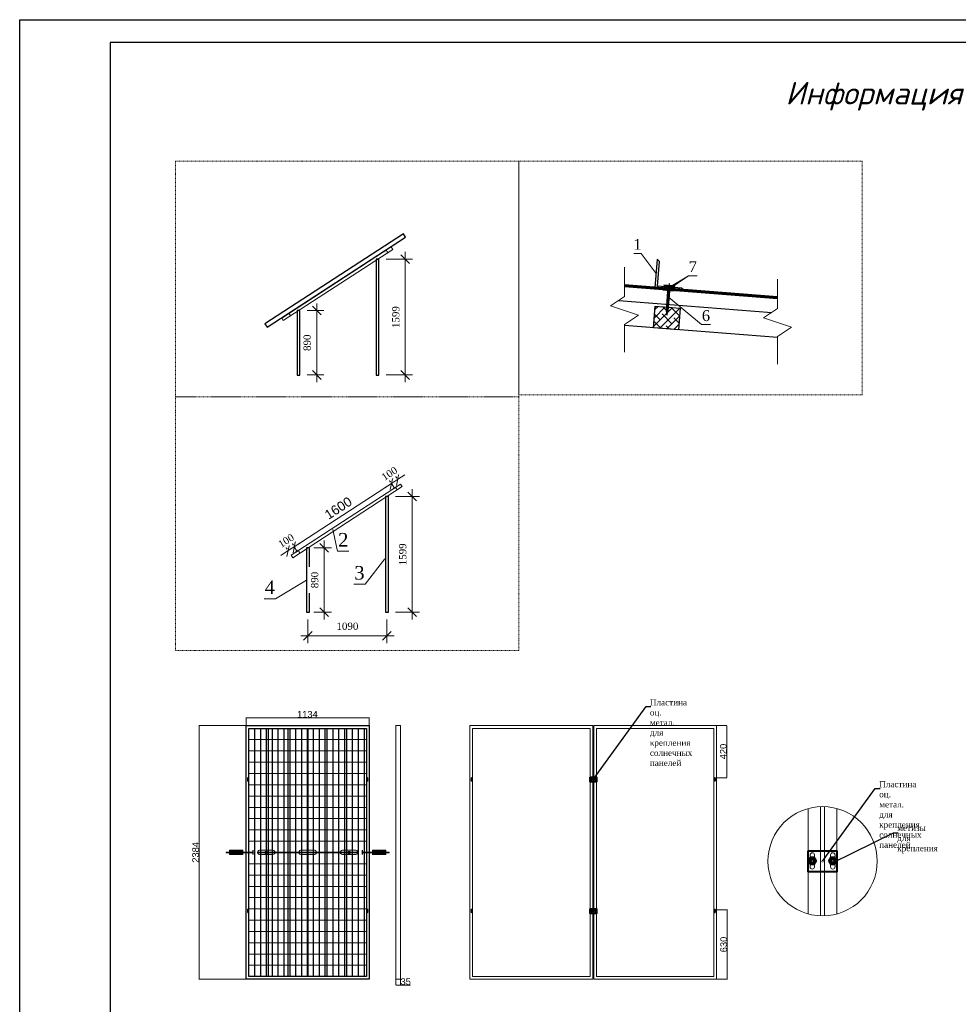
# Model space of a CAD drawing. Extents: x 10527 to 38813, y 13847 to 37526.
# Tile 47 of 256: x 35637 to 35779, y 34305 to 34454. Entities that reach past the tile are written whole.
import ezdxf
from ezdxf import colors
from ezdxf.entities.mleader import LeaderData, LeaderLine
from ezdxf.enums import TextEntityAlignment as Align
from ezdxf.math import Vec2, Vec3

# ---------------------------------------------------------------- set-up
doc = ezdxf.new("R2010")
doc.units = 0
doc.header["$LTSCALE"] = 0.5
doc.header["$MEASUREMENT"] = 0
doc.header["$PDMODE"] = 32
doc.header["$PDSIZE"] = 0.3
for name, pattern in [('( Dashed )', [0.75, 0.5, -0.25]), ('CENTER', [16, 13, -1, 1, -1]), ('DASHED', [0.75, 0.5, -0.25])]:
    doc.linetypes.add(name, pattern=pattern)
for name, color, linetype in [('PDF _USTUN HIDDEN', 7, 'Continuous'), ('PDF _Текст', 7, 'Continuous'), ('линия', 7, 'Continuous'), ('Элемент модели - Зона', 7, 'Continuous')]:
    doc.layers.add(name, color=color, linetype=linetype)
for name, color, linetype, lineweight in [('Windows', 7, 'Continuous', 30), ('Кровля', 7, 'Continuous', 30), ('Штриховка', 50, 'Continuous', 13), ('Электроосвещение', 1, 'Continuous', 50), ('ЭМ', 250, 'Continuous', 40)]:
    doc.layers.add(name, color=color, linetype=linetype, lineweight=lineweight)
doc.styles.add('Annotative', font='times.ttf', dxfattribs={"height": 3})
doc.styles.add('ARIAL', font='arial.ttf')
doc.styles.add('PDF Arial', font='arial.ttf')
doc.styles.get("Standard").update_dxf_attribs({"font": 'times.ttf'})
doc.styles.add('V@ler@Live', font='isocpeui.ttf')
doc.styles.add('Бристоль', font='isocpeui.ttf')
doc.dimstyles.new('GB-5', dxfattribs={"dimtxt": 200, "dimasz": 120, "dimexe": 100, "dimexo": 100, "dimgap": 80, "dimtad": 1, "dimdec": 0, "dimdsep": 46, "dimtxsty": 'Standard', "dimblk": 'OBLIQUE', "dimcen": -200, "dimdle": 100, "dimadec": 0, "dimazin": 0, "dimtfac": 0.7, "dimtdec": 0, "dimtix": 1, "dimtmove": 0, "dimatfit": 3, "dimldrblk": 'OBLIQUE', "dimfxl": 1, "dimtfill": 1, "dimtzin": 0, "dimarcsym": 0})
doc.dimstyles.new('привязки', dxfattribs={"dimtxt": 130, "dimasz": 70, "dimexe": 0, "dimexo": 0, "dimgap": 50, "dimtad": 1, "dimdec": 0, "dimzin": 1, "dimdsep": 46, "dimtxsty": 'ARIAL', "dimblk": 'ARCHTICK', "dimcen": 2.5, "dimclrd": 256, "dimclre": 256, "dimclrt": 7, "dimadec": 1, "dimazin": 0, "dimtfac": 1, "dimtdec": 0, "dimtmove": 0, "dimatfit": 3, "dimldrblk": 'ARCHTICK', "dimfxl": 1, "dimarcsym": 0})

# ---------------------------------------------------------------- blocks, each defined once
blk = doc.blocks.new('_DotSmall')
at = {"color": 0, "linetype": 'ByBlock', "const_width": 0.5}
blk.add_lwpolyline([(-0.0625, 0, 1), (0.0625, 0, 1)], format="xyb", close=True, dxfattribs=at)
blk = doc.blocks.new('_Oblique')
at = {"color": 0, "linetype": 'ByBlock', "lineweight": -2}
blk.add_line((-0.5, -0.5), (0.5, 0.5), dxfattribs=at)
blk = doc.blocks.new('*D576')
at = {"color": 0, "lineweight": -2, "transparency": 16777216}
for p, q in [((10671181, -3606893), (10671181, -3605804)), ((10671050, -3605904), (10671281, -3605904)), ((10671050, -3606793), (10671281, -3606793))]:
    blk.add_line(p, q, dxfattribs=at)
at = {"layer": 'Defpoints', "color": 0, "linetype": 'ByBlock', "lineweight": 30, "transparency": 16777216}
for p in [(10670950, -3605904), (10671181, -3605904), (10670950, -3606793)]:
    blk.add_point(p, dxfattribs=at)
at = {"color": 0, "linetype": 'ByBlock', "lineweight": -2, "transparency": 16777216, "xscale": 120, "yscale": 120, "zscale": 120}
for p, rotation in [((10671181, -3605904), 90), ((10671181, -3606793), 270)]:
    blk.add_blockref('_Oblique', p, dxfattribs=dict(at, rotation=rotation))
at = {"color": 0, "linetype": 'ByBlock', "lineweight": 30, "transparency": 16777216, "insert": (10671050, -3606348), "char_height": 300, "attachment_point": 5, "rotation": 90, "bg_fill": 3, "box_fill_scale": 1.1, "bg_fill_color": 256, "bg_fill_true_color": 13158600, "bg_fill_transparency": 0}
blk.add_mtext('{\\H0.33333x;890}', dxfattribs=at)
blk = doc.blocks.new('*D577')
at = {"color": 0, "lineweight": -2, "transparency": 16777216}
for p, q in [((10672404, -3606893), (10672404, -3605094)), ((10672141, -3605194), (10672504, -3605194)), ((10672141, -3606793), (10672504, -3606793))]:
    blk.add_line(p, q, dxfattribs=at)
at = {"layer": 'Defpoints', "color": 0, "linetype": 'ByBlock', "lineweight": 30, "transparency": 16777216}
for p in [(10672041, -3605194), (10672404, -3605194), (10672041, -3606793)]:
    blk.add_point(p, dxfattribs=at)
at = {"color": 0, "linetype": 'ByBlock', "lineweight": -2, "transparency": 16777216, "xscale": 120, "yscale": 120, "zscale": 120}
for p, rotation in [((10672404, -3605194), 90), ((10672404, -3606793), 270)]:
    blk.add_blockref('_Oblique', p, dxfattribs=dict(at, rotation=rotation))
at = {"color": 0, "linetype": 'ByBlock', "lineweight": 30, "transparency": 16777216, "insert": (10672273, -3605994), "char_height": 300, "attachment_point": 5, "rotation": 90, "bg_fill": 3, "box_fill_scale": 1.1, "bg_fill_color": 256, "bg_fill_true_color": 13158600, "bg_fill_transparency": 0}
blk.add_mtext('{\\H0.33333x;1599}', dxfattribs=at)
blk = doc.blocks.new('_ArchTick')
at = {"color": 0, "linetype": 'ByBlock', "const_width": 0.15}
blk.add_lwpolyline([(-0.5, -0.5), (0.5, 0.5)], dxfattribs=at)
blk = doc.blocks.new('*D569')
at = {"lineweight": -2, "transparency": 16777216}
for p, q in [((10721045, -3610495), (10719703, -3611367)), ((10721086, -3610559), (10721045, -3610495)), ((10719744, -3611431), (10719703, -3611367))]:
    blk.add_line(p, q, dxfattribs=at)
at = {"layer": 'Defpoints', "color": 0, "lineweight": 15, "transparency": 16777216}
for p in [(10721086, -3610559), (10719703, -3611367), (10719744, -3611431)]:
    blk.add_point(p, dxfattribs=at)
at = {"lineweight": -2, "transparency": 16777216, "xscale": 70, "yscale": 70, "zscale": 70}
for p, rotation in [((10721045, -3610495), 33.01683710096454), ((10719703, -3611367), 213.0168371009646)]:
    blk.add_blockref('_ArchTick', p, dxfattribs=dict(at, rotation=rotation))
at = {"color": 7, "lineweight": 15, "transparency": 16777216, "insert": (10720310, -3610834), "char_height": 130, "attachment_point": 5, "rotation": 33.0168, "style": 'ARIAL'}
blk.add_mtext('1600', dxfattribs=at)
blk = doc.blocks.new('*D571')
at = {"color": 0, "lineweight": -2, "transparency": 16777216}
for p, q in [((10719606, -3611401), (10719565, -3611337)), ((10719619, -3611421), (10719703, -3611367)), ((10719690, -3611347), (10719649, -3611283)), ((10719703, -3611367), (10719804, -3611302)), ((10719619, -3611421), (10719518, -3611486))]:
    blk.add_line(p, q, dxfattribs=at)
at = {"color": 0, "linetype": 'ByBlock', "lineweight": -2, "transparency": 16777216, "xscale": 120, "yscale": 120, "zscale": 120}
for p, rotation in [((10719619, -3611421), 32.7763255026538), ((10719703, -3611367), 212.7763255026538)]:
    blk.add_blockref('_Oblique', p, dxfattribs=dict(at, rotation=rotation))
at = {"color": 0, "linetype": 'ByBlock', "lineweight": 30, "transparency": 16777216, "insert": (10719590, -3611284), "char_height": 300, "attachment_point": 5, "rotation": 32.7763, "bg_fill": 3, "box_fill_scale": 1.1, "bg_fill_color": 256, "bg_fill_true_color": 13158600, "bg_fill_transparency": 0}
blk.add_mtext('{\\H0.33333x;100}', dxfattribs=at)
at = {"layer": 'Defpoints', "color": 0, "linetype": 'ByBlock', "lineweight": 30, "transparency": 16777216}
for p in [(10719703, -3611367), (10719660, -3611485), (10719744, -3611431)]:
    blk.add_point(p, dxfattribs=at)
blk = doc.blocks.new('*D572')
at = {"color": 0, "lineweight": -2, "transparency": 16777216}
for p, q in [((10721032, -3610475), (10720991, -3610411)), ((10721116, -3610420), (10721074, -3610357)), ((10721129, -3610441), (10721230, -3610375)), ((10721045, -3610495), (10720944, -3610560)), ((10721045, -3610495), (10721129, -3610441))]:
    blk.add_line(p, q, dxfattribs=at)
at = {"color": 0, "linetype": 'ByBlock', "lineweight": -2, "transparency": 16777216, "xscale": 120, "yscale": 120, "zscale": 120}
for p, rotation in [((10721045, -3610495), 33.01547917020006), ((10721129, -3610441), 213.0154791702)]:
    blk.add_blockref('_Oblique', p, dxfattribs=dict(at, rotation=rotation))
at = {"color": 0, "linetype": 'ByBlock', "lineweight": 30, "transparency": 16777216, "insert": (10721016, -3610358), "char_height": 300, "attachment_point": 5, "rotation": 33.0155, "bg_fill": 3, "box_fill_scale": 1.1, "bg_fill_color": 256, "bg_fill_true_color": 13158600, "bg_fill_transparency": 0}
blk.add_mtext('{\\H0.33333x;100}', dxfattribs=at)
at = {"layer": 'Defpoints', "color": 0, "linetype": 'ByBlock', "lineweight": 30, "transparency": 16777216}
for p in [(10721086, -3610559), (10721129, -3610441), (10721170, -3610504)]:
    blk.add_point(p, dxfattribs=at)
blk = doc.blocks.new('*D573')
at = {"color": 0, "lineweight": -2, "transparency": 16777216}
for p, q in [((10721101, -3610672), (10721430, -3610672)), ((10721330, -3612372), (10721330, -3610572)), ((10721101, -3612272), (10721430, -3612272))]:
    blk.add_line(p, q, dxfattribs=at)
at = {"layer": 'Defpoints', "color": 0, "linetype": 'ByBlock', "lineweight": 30, "transparency": 16777216}
for p in [(10721001, -3610672), (10721330, -3610672), (10721001, -3612272)]:
    blk.add_point(p, dxfattribs=at)
at = {"color": 0, "linetype": 'ByBlock', "lineweight": -2, "transparency": 16777216, "xscale": 120, "yscale": 120, "zscale": 120}
for p, rotation in [((10721330, -3610672), 90), ((10721330, -3612272), 270)]:
    blk.add_blockref('_Oblique', p, dxfattribs=dict(at, rotation=rotation))
at = {"color": 0, "linetype": 'ByBlock', "lineweight": 30, "transparency": 16777216, "insert": (10721199, -3611472), "char_height": 300, "attachment_point": 5, "rotation": 90, "bg_fill": 3, "box_fill_scale": 1.1, "bg_fill_color": 256, "bg_fill_true_color": 13158600, "bg_fill_transparency": 0}
blk.add_mtext('{\\H0.33333x;1599}', dxfattribs=at)
blk = doc.blocks.new('*D574')
at = {"color": 0, "lineweight": -2, "transparency": 16777216}
for p, q in [((10719971, -3611382), (10720215, -3611382)), ((10720115, -3612372), (10720115, -3611282)), ((10719971, -3612272), (10720215, -3612272))]:
    blk.add_line(p, q, dxfattribs=at)
at = {"layer": 'Defpoints', "color": 0, "linetype": 'ByBlock', "lineweight": 30, "transparency": 16777216}
for p in [(10719871, -3611382), (10720115, -3611382), (10719871, -3612272)]:
    blk.add_point(p, dxfattribs=at)
at = {"color": 0, "linetype": 'ByBlock', "lineweight": -2, "transparency": 16777216, "xscale": 120, "yscale": 120, "zscale": 120}
for p, rotation in [((10720115, -3611382), 90), ((10720115, -3612272), 270)]:
    blk.add_blockref('_Oblique', p, dxfattribs=dict(at, rotation=rotation))
at = {"color": 0, "linetype": 'ByBlock', "lineweight": 30, "transparency": 16777216, "insert": (10719984, -3611827), "char_height": 300, "attachment_point": 5, "rotation": 90, "bg_fill": 3, "box_fill_scale": 1.1, "bg_fill_color": 256, "bg_fill_true_color": 13158600, "bg_fill_transparency": 0}
blk.add_mtext('{\\H0.33333x;890}', dxfattribs=at)
blk = doc.blocks.new('*D575')
at = {"color": 0, "lineweight": -2, "transparency": 16777216}
for p, q in [((10719891, -3612372), (10719891, -3612696)), ((10720981, -3612372), (10720981, -3612696)), ((10719791, -3612596), (10721081, -3612596))]:
    blk.add_line(p, q, dxfattribs=at)
at = {"layer": 'Defpoints', "color": 0, "linetype": 'ByBlock', "lineweight": 30, "transparency": 16777216}
for p in [(10719891, -3612272), (10720981, -3612272)]:
    blk.add_point(p, dxfattribs=at)
at = {"color": 0, "linetype": 'ByBlock', "lineweight": -2, "transparency": 16777216, "xscale": 120, "yscale": 120, "zscale": 120, "rotation": 180}
blk.add_blockref('_Oblique', (10719891, -3612596), dxfattribs=at)
at = {"color": 0, "linetype": 'ByBlock', "lineweight": -2, "transparency": 16777216, "xscale": 120, "yscale": 120, "zscale": 120}
blk.add_blockref('_Oblique', (10720981, -3612596), dxfattribs=at)
at = {"color": 0, "linetype": 'ByBlock', "lineweight": 30, "transparency": 16777216, "insert": (10720436, -3612465), "char_height": 300, "attachment_point": 5, "bg_fill": 3, "box_fill_scale": 1.1, "bg_fill_color": 256, "bg_fill_true_color": 13158600, "bg_fill_transparency": 0}
blk.add_mtext('{\\H0.33333x;1090}', dxfattribs=at)
at = {"layer": 'Defpoints', "color": 0, "linetype": 'ByBlock', "lineweight": 30, "transparency": 16777216}
blk.add_point((10720981, -3612596), dxfattribs=at)
blk = doc.blocks.new('птсм')
at = {"layer": 'Штриховка'}
h = blk.add_hatch(dxfattribs=at)
h.set_pattern_fill('ANSI38', color=256, scale=30, style=0)
h.set_pattern_definition([(45, (10184409.33, -3612190.19), (-67.35192, 67.35192), []), (135, (10184409.33, -3612190.19), (-202.055763, 67.35192), [238.125, -142.875])])
h.paths.add_polyline_path([(10321938, -3838017), (10322370, -3838051), (10322399, -3837677), (10321967, -3837643)])
for p, q in [((10322189, -3837312), (10322157, -3837721)), ((10322213, -3837250), (10322170, -3837798)), ((10322196, -3837358), (10322185, -3837357)), ((10322221, -3837405), (10322185, -3837357)), ((10322196, -3837724), (10322228, -3837315)), ((10322205, -3837292), (10322204, -3837308)), ((10322204, -3837308), (10322214, -3837309)), ((10322214, -3837309), (10322215, -3837293)), ((10322209, -3837556), (10322174, -3837507)), ((10322213, -3837506), (10322178, -3837457)), ((10322217, -3837455), (10322181, -3837407)), ((10322196, -3837358), (10322224, -3837360)), ((10322195, -3837731), (10322160, -3837682)), ((10322198, -3837689), (10322163, -3837641)), ((10322202, -3837647), (10322166, -3837599)), ((10322205, -3837606), (10322170, -3837557)), ((10322157, -3837721), (10322171, -3837790)), ((10322173, -3837784), (10322168, -3837777)), ((10322171, -3837790), (10322196, -3837724))]:
    blk.add_line(p, q)
at = {"linetype": 'CENTER', "ltscale": 0.1}
blk.add_line((10322208, -3837314), (10322171, -3837790), dxfattribs=at)
at = {"lineweight": 30}
blk.add_lwpolyline([(10322003, -3836830), (10321964, -3837328), (10322462, -3837367), (10322428, -3837331), (10322009, -3837298), (10322042, -3836875), (10322003, -3836830)], dxfattribs=at)
at = {"lineweight": 15}
for points in [[(10321439, -3838438), (10321439, -3837957), (10321679, -3837797), (10321199, -3837637), (10321439, -3837477), (10321439, -3836970)], [(10324080, -3838646), (10324080, -3838165), (10324320, -3838005), (10323840, -3837845), (10324080, -3837685), (10324080, -3837178)]]:
    blk.add_lwpolyline(points, dxfattribs=at)
blk.add_lwpolyline([(10322205, -3837292), (10322145, -3837287), (10322143, -3837308), (10322274, -3837319), (10322275, -3837298), (10322215, -3837293)])
at = {"color": 0}
blk.add_lwpolyline([(10321938, -3838017), (10321967, -3837643), (10322399, -3837677), (10322370, -3838051)], close=True, dxfattribs=at)
at = {"layer": 'Windows', "lineweight": 120}
for p, q in [((10322303, -3837355), (10322108, -3837340)), ((10322306, -3837321), (10322111, -3837306))]:
    blk.add_line(p, q, dxfattribs=at)
at = {"layer": 'Кровля', "color": 7, "lineweight": 70}
blk.add_line((10321439, -3837287), (10324080, -3837495), dxfattribs=at)
at = {"layer": 'линия'}
blk.add_line((10321341, -3837543), (10323982, -3837750), dxfattribs=at)
blk.add_lwpolyline([(10324080, -3838186), (10321439, -3837978)], dxfattribs=at)
blk = doc.blocks.new('vcBlockPos')
at = {"color": 0, "linetype": 'ByBlock', "lineweight": -2, "style": 'V@ler@Live'}
blk.add_attdef('ПОЗИЦИЯ', text='', height=300, dxfattribs=at).set_placement((0, 0), align=Align.BOTTOM_CENTER)
at = {"color": 0, "linetype": 'ByBlock', "lineweight": -2, "style": 'V@ler@Live', "flags": 1}
blk.add_attdef('КОЛИЧЕСТВО', text='', height=300, dxfattribs=at).set_placement((0, 0), align=Align.RIGHT)
at = {"color": 0, "linetype": 'ByBlock', "lineweight": -2, "style": 'V@ler@Live'}
blk.add_attdef('НТЕКСТ', text='', height=300, dxfattribs=at).set_placement((0, 0), align=Align.TOP_CENTER)
blk = doc.blocks.new('рпропр')
at = {"color": 144}
blk.add_lwpolyline([(10670495.8, -3606133.4), (10672407.1, -3604892.1), (10672377.8, -3604847), (10670466.5, -3606088.3)], close=True, dxfattribs=at)
at = {"lineweight": 15}
for points in [[(10670698.4, -3606006.6), (10670720.2, -3606040.1), (10672230.6, -3605059.1), (10672208.8, -3605025.6)], [(10672106, -3605087.6), (10672139.5, -3605065.8), (10672141.7, -3605069.2), (10672108.2, -3605091)], [(10670763.3, -3605959.6), (10670796.9, -3605937.8), (10670799, -3605941.2), (10670765.5, -3605963)]]:
    blk.add_lwpolyline(points, close=True, dxfattribs=at)
at = {"linetype": '( Dashed )', "lineweight": 15, "ltscale": 0.001}
for points in [[(10672138.4, -3605071.3), (10672141.7, -3605069.2), (10672163.4, -3605102.6), (10672160.1, -3605104.7)], [(10670795.7, -3605943.4), (10670799, -3605941.2), (10670820.7, -3605974.6), (10670817.4, -3605976.8)]]:
    blk.add_lwpolyline(points, close=True, dxfattribs=at)
at = {"color": 0}
for points in [[(10672040.8, -3606793.4), (10672040.8, -3605194), (10672000.8, -3605194), (10672000.8, -3606793.4)], [(10670949.6, -3606793.4), (10670949.6, -3605903.5), (10670909.6, -3605903.5), (10670909.6, -3606793.4)]]:
    blk.add_lwpolyline(points, close=True, dxfattribs=at)
at = {"linetype": 'ByBlock', "lineweight": 30}
dim = blk.add_linear_dim(base=(10672404.2, -3605194), p1=(10672040.8, -3606793.4), p2=(10672040.8, -3605194), angle=90, text='{\\H0.33333x;<>}', dimstyle='GB-5', override={"dimfxl": 1.25, "dimarcsym": 1}, dxfattribs=at)
dim.commit()
dim.dimension.update_dxf_attribs({"geometry": '*D577', "text_midpoint": (10672273.1, -3605993.7)})
dim = blk.add_linear_dim(base=(10671180.8, -3605903.5), p1=(10670949.6, -3606793.4), p2=(10670949.6, -3605903.5), angle=90, text='{\\H0.33333x;<>}', dimstyle='GB-5', override={"dimfxl": 1.25, "dimarcsym": 1}, dxfattribs=at)
dim.commit()
dim.dimension.update_dxf_attribs({"geometry": '*D576', "text_midpoint": (10671180.8, -3606348.5), "dimtype": 129})
blk = doc.blocks.new('ррапопроп')
at = {"lineweight": 15}
for points in [[(10719659.7, -3611485), (10719681.5, -3611518.6), (10721191.9, -3610537.6), (10721170.1, -3610504.1)], [(10721067.3, -3610566.1), (10721100.8, -3610544.3), (10721103, -3610547.6), (10721069.5, -3610569.4)], [(10719724.6, -3611438.1), (10719758.1, -3611416.3), (10719760.3, -3611419.6), (10719726.8, -3611441.4)]]:
    blk.add_lwpolyline(points, close=True, dxfattribs=at)
at = {"linetype": '( Dashed )', "lineweight": 15, "ltscale": 0.001}
for points in [[(10721099.7, -3610549.8), (10721103, -3610547.6), (10721124.7, -3610581), (10721121.3, -3610583.2)], [(10719757, -3611421.8), (10719760.3, -3611419.6), (10719782, -3611453), (10719778.7, -3611455.2)]]:
    blk.add_lwpolyline(points, close=True, dxfattribs=at)
at = {"color": 0}
for points in [[(10721001, -3612271.9), (10721001, -3610672.5), (10720961, -3610672.5), (10720961, -3612271.9)], [(10719910.9, -3612271.9), (10719910.9, -3611382), (10719870.9, -3611382), (10719870.9, -3612271.9)]]:
    blk.add_lwpolyline(points, close=True, dxfattribs=at)
at = {"lineweight": 15}
dim = blk.add_aligned_dim(p1=(10721086.2, -3610558.5), p2=(10719743.8, -3611430.9), distance=-75.6, text='1600', dimstyle='привязки', dxfattribs=at)
dim.commit()
dim.dimension.update_dxf_attribs({"geometry": '*D569', "text_midpoint": (10720310.4, -3610833.7)})
at = {"linetype": 'ByBlock', "lineweight": 30}
for p1, p2, picture, middle in [((10721086.2, -3610558.5), (10721170.1, -3610504), '*D572', (10721015.5, -3610358)), ((10719659.7, -3611485), (10719743.8, -3611430.9), '*D571', (10719589.8, -3611284.2))]:
    dim = blk.add_aligned_dim(p1=p1, p2=p2, distance=75.6, text='{\\H0.33333x;<>}', dimstyle='GB-5', override={"dimfxl": 1.25, "dimarcsym": 1}, dxfattribs=at)
    dim.commit()
    dim.dimension.update_dxf_attribs({"geometry": picture, "text_midpoint": middle})
for base, p1, p2, picture, middle in [((10721329.8, -3610672.5), (10721001, -3612271.9), (10721001, -3610672.5), '*D573', (10721329.8, -3611472.2)), ((10720115.2, -3611382), (10719870.9, -3612271.9), (10719870.9, -3611382), '*D574', (10720115.2, -3611826.9))]:
    dim = blk.add_linear_dim(base=base, p1=p1, p2=p2, angle=90, text='{\\H0.33333x;<>}', dimstyle='GB-5', override={"dimfxl": 1.25, "dimarcsym": 1}, dxfattribs=at)
    dim.commit()
    dim.dimension.update_dxf_attribs({"geometry": picture, "text_midpoint": middle, "dimtype": 128})
dim = blk.add_linear_dim(base=(10720981, -3612596.1), p1=(10719890.9, -3612271.9), p2=(10720981, -3612271.9), text='{\\H0.33333x;<>}', dimstyle='GB-5', override={"dimfxl": 1.25, "dimarcsym": 1}, dxfattribs=at)
dim.commit()
dim.dimension.update_dxf_attribs({"geometry": '*D575', "text_midpoint": (10720436, -3612596.1), "dimtype": 128})
blk = doc.blocks.new('55ен')
at = {"lineweight": 15}
blk.add_line((236741, 4568291.8), (237177.3, 4568586.1), dxfattribs=at)
at = {"color": 0, "lineweight": -2, "ltscale": 0.1}
blk.add_lwpolyline([(222404, 4574239.2), (281804, 4574239.2), (281804, 4532239.2), (222404, 4532239.2), (222404, 4574239.2)], dxfattribs=at)
blk.add_lwpolyline([(281304, 4573739.2), (224404, 4573739.2), (224404, 4532739.2), (281304, 4532739.2)], close=True, dxfattribs=at)
at = {"linetype": 'DASHED', "lineweight": 15, "ltscale": 0.05, "elevation": 0}
blk.add_lwpolyline([(241005.9, 4565957), (233425.1, 4565957), (233425.1, 4571117), (241005.9, 4571117)], close=True, dxfattribs=at)
at = {"lineweight": 15}
for points in [[(236456.5, 4568635.1), (236126.5, 4569077.5), (235966.5, 4569077.5)], [(236757.3, 4568334), (237177.3, 4568586.1), (237362.1, 4568586.1)]]:
    blk.add_lwpolyline(points, dxfattribs=at)
at = {"lineweight": 15, "elevation": 0}
blk.add_lwpolyline([(236727.5, 4568120.3), (237460.9, 4567505.1), (237658.2, 4567505.1)], dxfattribs=at)
at = {"layer": 'PDF _USTUN HIDDEN', "lineweight": 15, "elevation": 0}
for points in [[(227407.1, 4558652.8), (227407.1, 4558827.4)], [(227414, 4558824), (230113.8, 4558824)], [(230121.5, 4558652.8), (230121.5, 4558827.4)], [(227405, 4558650.7), (226362.1, 4558650.7)], [(226365.6, 4558643.8), (226365.6, 4553058.5)], [(227467.4, 4553197.1), (227467.4, 4558590.4)], [(232407.3, 4553197.1), (232407.3, 4558590.4), (232407.3, 4553109.7), (235001.1, 4553109.7), (235001.1, 4558590.4), (232407.3, 4558590.4)], [(235141.9, 4553197.1), (235141.9, 4558590.4), (235141.9, 4553109.7), (237735.6, 4553109.7), (237735.6, 4558590.4), (235141.9, 4558590.4)], [(237798, 4558650.7), (238023.2, 4558650.7)], [(238019.7, 4558643.8), (238019.7, 4557508.7)], [(227458.4, 4557435.2), (227458.4, 4557494.1)], [(230091.7, 4557435.2), (230091.7, 4557494.1)], [(232398.3, 4557435.2), (232398.3, 4557494.1)], [(235032.3, 4557435.2), (235032.3, 4557494.1)], [(235132.8, 4557435.2), (235132.8, 4557494.1)], [(237766.8, 4557435.2), (237766.8, 4557494.1)], [(237798, 4557501.1), (238023.2, 4557501.1)], [(239818.5, 4554492.2), (239818.5, 4556819.7)], [(240090.1, 4556861.2), (240090.1, 4554450.6)], [(240180.9, 4554450.6), (240180.9, 4556861.2)], [(240452.5, 4554492.2), (240452.5, 4556819.7)], [(227554, 4555844.9), (226965, 4555844.9), (226965, 4555856.7), (227554, 4555856.7)], [(226965, 4555851.1), (227554, 4555851.1)], [(227333, 4555886.5), (227038.4, 4555886.5)], [(227333, 4555874.7), (227038.4, 4555874.7)], [(227333, 4555862.9), (227038.4, 4555862.9)], [(227333, 4555839.3), (227038.4, 4555839.3)], [(227333, 4555827.6), (227038.4, 4555827.6)], [(227333, 4555815.8), (227038.4, 4555815.8)], [(227554, 4555804), (227554, 4555898.2)], [(227560.3, 4555804), (227560.3, 4555898.2)], [(227654.5, 4555856.7), (229873.4, 4555856.7)], [(227654.5, 4555851.1), (229873.4, 4555851.1)], [(227654.5, 4555844.9), (229873.4, 4555844.9)], [(227701.6, 4555898.2), (227996.1, 4555898.2)], [(228616.3, 4555898.2), (228911.5, 4555898.2)], [(229531.7, 4555898.2), (229826.3, 4555898.2)], [(229968.3, 4555804), (229968.3, 4555898.2)], [(229973.9, 4555804), (229973.9, 4555898.2)], [(229973.9, 4555856.7), (230563.6, 4555856.7), (230563.6, 4555844.9), (229973.9, 4555844.9)], [(229973.9, 4555851.1), (230563.6, 4555851.1)], [(230194.9, 4555886.5), (230489.4, 4555886.5)], [(230194.9, 4555874.7), (230489.4, 4555874.7)], [(230194.9, 4555862.9), (230489.4, 4555862.9)], [(230194.9, 4555839.3), (230489.4, 4555839.3)], [(230194.9, 4555827.6), (230489.4, 4555827.6)], [(230194.9, 4555815.8), (230489.4, 4555815.8)], [(239958.9, 4555531.1), (239958.9, 4555796.5)], [(240411.9, 4555531.1), (240411.9, 4555796.5)], [(227458.4, 4554528.9), (227458.4, 4554587.8)], [(230091.7, 4554528.9), (230091.7, 4554587.8)], [(232398.3, 4554528.9), (232398.3, 4554587.8)], [(235032.3, 4554528.9), (235032.3, 4554587.8)], [(235032.3, 4554528.9), (235032.3, 4554587.8)], [(235132.8, 4554528.9), (235132.8, 4554587.8)], [(235132.8, 4554528.9), (235132.8, 4554587.8)], [(237766.8, 4554528.9), (237766.8, 4554587.8)], [(237798, 4554583.7), (238031.5, 4554583.7)], [(238027.4, 4553058.5), (238027.4, 4554576.1)], [(227405, 4553050.8), (226362.1, 4553050.8)], [(230710.5, 4553048.8), (230710.5, 4552917.8)], [(230718.1, 4552921.3), (230806.8, 4552921.3)], [(230813.7, 4553048.8), (230813.7, 4552917.8)], [(230813.7, 4552921.3), (231036.9, 4552921.3)], [(237798, 4553050.8), (238031.5, 4553050.8)]]:
    blk.add_lwpolyline(points, dxfattribs=at)
at = {"layer": 'PDF _USTUN HIDDEN', "lineweight": 25, "elevation": 0}
for points in [[(230121.5, 4553050.8), (227407.1, 4553050.8), (227407.1, 4558650.7), (230121.5, 4558650.7)], [(230061.2, 4558590.4), (230061.2, 4553109.7), (227467.4, 4553109.7), (227467.4, 4558590.4)]]:
    blk.add_lwpolyline(points, close=True, dxfattribs=at)
at = {"layer": 'PDF _USTUN HIDDEN', "color": 5, "lineweight": 25, "elevation": 0}
for points in [[(227597, 4553109.7), (227597, 4558590.4)], [(227726.6, 4553109.7), (227726.6, 4558590.4)], [(227856.2, 4553109.7), (227856.2, 4558590.4)], [(227899.1, 4553109.7), (227899.1, 4558590.4)], [(227985.7, 4553109.7), (227985.7, 4558590.4)], [(228115.3, 4553109.7), (228115.3, 4558590.4)], [(228245.6, 4553109.7), (228245.6, 4558590.4)], [(228331.5, 4553109.7), (228331.5, 4558590.4)], [(228375.2, 4553109.7), (228375.2, 4558590.4)], [(228504.8, 4553109.7), (228504.8, 4558590.4)], [(228634.4, 4553109.7), (228634.4, 4558590.4)], [(228763.2, 4553109.7), (228763.2, 4558590.4)], [(228763.9, 4558590.4), (228763.9, 4553109.7), (228763.9, 4558590.4)], [(228892.8, 4553109.7), (228892.8, 4558590.4)], [(229023.1, 4553109.7), (229023.1, 4558590.4)], [(229152.7, 4553109.7), (229152.7, 4558590.4)], [(229195.7, 4553109.7), (229195.7, 4558590.4)], [(229325.2, 4553109.7), (229325.2, 4558590.4)], [(229454.8, 4553109.7), (229454.8, 4558590.4)], [(229584.4, 4553109.7), (229584.4, 4558590.4)], [(229627.4, 4553109.7), (229627.4, 4558590.4)], [(229757, 4553109.7), (229757, 4558590.4)], [(229887.2, 4553109.7), (229887.2, 4558590.4)], [(230016.8, 4553109.7), (230016.8, 4558590.4)]]:
    blk.add_lwpolyline(points, dxfattribs=at)
at = {"layer": 'PDF _USTUN HIDDEN', "lineweight": 15, "elevation": 0}
for points in [[(230813.7, 4553050.8), (230710.5, 4553050.8), (230710.5, 4558650.7), (230813.7, 4558650.7)], [(235061.4, 4553050.8), (232347, 4553050.8), (232347, 4558650.7), (235061.4, 4558650.7)], [(237795.9, 4553050.8), (235081.6, 4553050.8), (235081.6, 4558650.7), (237795.9, 4558650.7)], [(227333, 4555898.2), (227038.4, 4555898.2), (227038.4, 4555804), (227333, 4555804)], [(230194.9, 4555898.2), (230489.4, 4555898.2), (230489.4, 4555804), (230194.9, 4555804)]]:
    blk.add_lwpolyline(points, close=True, dxfattribs=at)
at = {"layer": 'PDF _USTUN HIDDEN', "color": 5, "lineweight": 15, "elevation": 0}
for points in [[(227467.4, 4558341.6), (230061.2, 4558341.6)], [(227467.4, 4558092.2), (230061.2, 4558092.2)], [(227467.4, 4557843.4), (230061.2, 4557843.4)], [(227467.4, 4557593.9), (230061.2, 4557593.9)], [(227467.4, 4557345.2), (230061.2, 4557345.2)], [(227467.4, 4557096.4), (230061.2, 4557096.4)], [(227467.4, 4556846.9), (230061.2, 4556846.9)], [(227467.4, 4556598.1), (230061.2, 4556598.1)], [(227467.4, 4556348.7), (230061.2, 4556348.7)], [(227467.4, 4556099.9), (230061.2, 4556099.9)], [(227467.4, 4555600.3), (230061.2, 4555600.3)], [(227467.4, 4555351.5), (230061.2, 4555351.5)], [(227467.4, 4555102), (230061.2, 4555102)], [(227467.4, 4554853.3), (230061.2, 4554853.3)], [(227467.4, 4554604.5), (230061.2, 4554604.5)], [(227467.4, 4554355), (230061.2, 4554355)], [(227467.4, 4554106.2), (230061.2, 4554106.2)], [(227467.4, 4553856.8), (230061.2, 4553856.8)], [(227467.4, 4553608), (230061.2, 4553608)], [(227467.4, 4553359.2), (230061.2, 4553359.2)]]:
    blk.add_lwpolyline(points, dxfattribs=at)
at = {"layer": 'PDF _USTUN HIDDEN', "lineweight": 15, "elevation": 0}
for points in [[(227457.7, 4557435.6, -0.9999997), (227436.2, 4557435.2), (227436.2, 4557494.1, -0.9999997), (227457.7, 4557494.5)], [(230091, 4557435.6, -0.9999997), (230069.5, 4557435.2), (230069.5, 4557494.1, -0.9999997), (230091, 4557494.5)], [(232397.6, 4557435.6, -0.9999997), (232376.2, 4557435.2), (232376.2, 4557494.1, -0.9999997), (232397.6, 4557494.5)], [(235031.6, 4557435.6, -0.9999997), (235010.1, 4557435.2), (235010.1, 4557494.1, -0.9999997), (235031.6, 4557494.5)], [(235132.2, 4557435.6, -0.9999997), (235110.7, 4557435.2), (235110.7, 4557494.1, -0.9999997), (235132.2, 4557494.5)], [(237766.1, 4557435.6, -0.9999997), (237744.6, 4557435.2), (237744.6, 4557494.1, -0.9999997), (237766.1, 4557494.5)], [(227701.3, 4555898.9, 1.0000001), (227701.6, 4555804), (227996.1, 4555804, 1.0000001), (227995.8, 4555898.9)], [(228616, 4555898.9, 1.0000001), (228616.3, 4555804), (228911.5, 4555804, 1.0000001), (228911.2, 4555898.9)], [(229531.4, 4555898.9, 1.0000001), (229531.7, 4555804), (229826.3, 4555804, 1.0000001), (229825.9, 4555898.9)], [(239955.8, 4555532.7, -0.9999997), (239859, 4555531.1), (239859, 4555796.5, -0.9999997), (239955.8, 4555798.1)], [(240408.8, 4555532.7, -0.9999997), (240312, 4555531.1), (240312, 4555796.5, -0.9999997), (240408.8, 4555798.1)], [(227457.7, 4554529.3, -0.9999997), (227436.2, 4554528.9), (227436.2, 4554587.8, -0.9999997), (227457.7, 4554588.2)], [(230091, 4554529.3, -0.9999997), (230069.5, 4554528.9), (230069.5, 4554587.8, -0.9999997), (230091, 4554588.2)], [(232397.6, 4554529.3, -0.9999997), (232376.2, 4554528.9), (232376.2, 4554587.8, -0.9999997), (232397.6, 4554588.2)], [(235031.6, 4554529.3, -0.9999997), (235010.1, 4554528.9), (235010.1, 4554587.8, -0.9999997), (235031.6, 4554588.2)], [(235031.6, 4554529.3, -0.9999997), (235010.1, 4554528.9), (235010.1, 4554587.8, -0.9999997), (235031.6, 4554588.2)], [(235132.2, 4554529.3, -0.9999997), (235110.7, 4554528.9), (235110.7, 4554587.8, -0.9999997), (235132.2, 4554588.2)], [(235132.2, 4554529.3, -0.9999997), (235110.7, 4554528.9), (235110.7, 4554587.8, -0.9999997), (235132.2, 4554588.2)], [(237766.1, 4554529.3, -0.9999997), (237744.6, 4554528.9), (237744.6, 4554587.8, -0.9999997), (237766.1, 4554588.2)]]:
    blk.add_lwpolyline(points, format="xyb", dxfattribs=at)
at = {"layer": 'PDF _USTUN HIDDEN', "lineweight": 15}
for centre in [(227848.9, 4555851.5), (229679, 4555851.5)]:
    blk.add_circle(centre, 29.5, dxfattribs=at)
at = {"layer": 'PDF _USTUN HIDDEN', "transparency": 33554559}
for points in [[(227414, 4558824.6), (227414, 4558822.6), (227407.1, 4558824)], [(230113.8, 4558824.6), (230113.8, 4558822.6), (230121.5, 4558824)], [(226364.2, 4558643.8), (226367, 4558643.8), (226365.6, 4558650.7)], [(238018.4, 4558643.8), (238021.1, 4558643.8), (238019.7, 4558650.7)], [(238018.4, 4557508.7), (238021.1, 4557508.7), (238019.7, 4557501.1)], [(238026.7, 4554576.1), (238028.8, 4554576.1), (238027.4, 4554583.7)], [(226364.2, 4553058.5), (226367, 4553058.5), (226365.6, 4553050.8)], [(230718.1, 4552922.6), (230718.1, 4552920.6), (230710.5, 4552921.3)], [(230806.8, 4552922.6), (230806.8, 4552920.6), (230813.7, 4552921.3)], [(238026.7, 4553058.5), (238028.8, 4553058.5), (238027.4, 4553050.8)]]:
    blk.add_solid(points, dxfattribs=at)
at = {"layer": 'ЭМ', "elevation": 0}
for points in [[(235001.1, 4557514.8), (235141.9, 4557514.8), (235141.9, 4557411.1), (235001.1, 4557411.1)], [(239818.5, 4555889.4), (240452.5, 4555889.4), (240452.5, 4555422.4), (239818.5, 4555422.4)], [(239865.2, 4555736.2), (239822.9, 4555663), (239865.2, 4555589.9), (239949.7, 4555589.9), (239991.9, 4555663), (239949.7, 4555736.2)], [(240318.2, 4555737.8), (240275.9, 4555664.6), (240318.2, 4555591.4), (240402.7, 4555591.4), (240444.9, 4555664.6), (240402.7, 4555737.8)], [(235001.1, 4554608.5), (235141.9, 4554608.5), (235141.9, 4554504.8), (235001.1, 4554504.8)]]:
    blk.add_lwpolyline(points, close=True, dxfattribs=at)
at = {"layer": 'ЭМ'}
for centre, radius in [((235020.9, 4557464.5), 10.7), ((235121.4, 4557464.9), 10.7), ((239907.4, 4555663), 48.4), ((239907.4, 4555663), 35), ((240359.8, 4555658.6), 48.4), ((240360.4, 4555664.6), 35), ((235020.9, 4554558.2), 10.7), ((235121.4, 4554558.6), 10.7)]:
    blk.add_circle(centre, radius, dxfattribs=at)
at = {"layer": 'ЭМ', "lineweight": 5}
blk.add_circle((240135.5, 4555655.9), 1206.1, dxfattribs=at)
at = {"lineweight": 15}
ref = blk.add_blockref('vcBlockPos', (236046.5, 4569077.5), dxfattribs=dict(at, xscale=-80, yscale=80, zscale=80))
ref.add_attrib('ПОЗИЦИЯ', '1', dxfattribs={"color": 0, "linetype": 'ByBlock', "lineweight": -2, "height": 240}).set_placement((236046.5, 4569157.5), align=Align.CENTER)
at = {"lineweight": 15, "xscale": 1.28, "yscale": 1.28, "zscale": 1.28}
blk.add_blockref('птсм', (-12975682.4, 9480096.3), dxfattribs=at)
at = {"lineweight": 15}
ref = blk.add_blockref('vcBlockPos', (237269.7, 4568586.1), dxfattribs=dict(at, xscale=80, yscale=80, zscale=80))
ref.add_attrib('ПОЗИЦИЯ', '7', dxfattribs={"color": 0, "linetype": 'ByBlock', "lineweight": -2, "height": 240}).set_placement((237269.7, 4568666.1), align=Align.CENTER)
ref = blk.add_blockref('vcBlockPos', (237559.6, 4567505.1), dxfattribs=dict(at, xscale=80, yscale=80, zscale=80))
ref.add_attrib('ПОЗИЦИЯ', '6', dxfattribs={"color": 0, "linetype": 'ByBlock', "lineweight": -2, "height": 240}).set_placement((237559.6, 4567585.1), align=Align.CENTER)
at = {"layer": 'PDF _Текст', "char_height": 147.36, "attachment_point": 7, "style": 'PDF Arial'}
for s, insert in [('1134', (228529, 4558825.5)), ('35', (230814.4, 4552923.5))]:
    blk.add_mtext(s, dxfattribs=dict(at, insert=insert))
at = {"layer": 'PDF _Текст', "char_height": 147.36, "attachment_point": 7, "rotation": 90, "style": 'PDF Arial'}
for s, insert in [('420', (238018.1, 4557907.8)), ('2384', (226364, 4555623.8)), ('630', (238025.8, 4553646.8))]:
    blk.add_mtext(s, dxfattribs=dict(at, insert=insert))
at = {"layer": 'Элемент модели - Зона', "linetype": 'Continuous', "insert": (252153.6, 4572549.9), "char_height": 500, "width": 30665.466, "attachment_point": 5, "style": 'Бристоль'}
blk.add_mtext('\\A1;{\\C7;Информация о сольничного панелья. Крепежные элементы сольничного панелья}', dxfattribs=at)
at = {"layer": 'Электроосвещение', "lineweight": 25}
ml = blk.add_multileader_mtext('Standard', dxfattribs=at)
ml.set_content('Пластина оц. метал. для крепления солнечных панелей ', color=256, style='Annotative')
ml.set_leader_properties()
ml.set_arrow_properties(name='DOTSMALL')
ml.build(insert=Vec2(0, 0))
ml.multileader.update_dxf_attribs({"text_left_attachment_type": 6, "text_right_attachment_type": 6, "arrow_head_size": 83.7})
ctx = ml.context
ctx.base_point, ctx.char_height, ctx.arrow_head_size, ctx.landing_gap_size, ctx.plane_origin = Vec3(236254.1, 4559071.9), 133.884, 83.7, 66.9, Vec3(231301.6, 4560055.7)
ctx.left_attachment, ctx.right_attachment = 6, 6
notes = []
notes.append((ctx, [(0, (1, 1, 0), (236235.4, 4559071.9), (1, 0), 18.6, [(4, [(235071.5, 4557462.9)], 0, [])])]))
ctx.mtext.insert, ctx.mtext.rotation, ctx.mtext.width, ctx.mtext.flow_direction = Vec3(236321, 4559232.6), 6.2831853, 3224.181, 5
ml = blk.add_multileader_mtext('Standard', dxfattribs=at)
ml.set_content('Пластина оц. метал. для крепления солнечных панелей ', color=256, style='Annotative')
ml.set_leader_properties()
ml.set_arrow_properties(name='DOTSMALL')
ml.build(insert=Vec2(0, 0))
ml.multileader.update_dxf_attribs({"text_left_attachment_type": 6, "text_right_attachment_type": 6, "arrow_head_size": 83.7})
ctx = ml.context
ctx.base_point, ctx.char_height, ctx.arrow_head_size, ctx.landing_gap_size, ctx.plane_origin = Vec3(241318.1, 4557264.9), 133.884, 83.7, 66.9, Vec3(236365.6, 4558248.7)
ctx.left_attachment, ctx.right_attachment = 6, 6
notes.append((ctx, [(0, (1, 1, 0), (241299.4, 4557264.9), (1, 0), 18.6, [(4, [(240135.5, 4555655.9)], 0, [])])]))
ctx.mtext.insert, ctx.mtext.rotation, ctx.mtext.width, ctx.mtext.flow_direction = Vec3(241385, 4557425.6), 6.2831853, 3224.181, 5
ml = blk.add_multileader_mtext('Standard', dxfattribs=at)
ml.set_content('метизы для крепления  ', color=256, style='Annotative')
ml.set_leader_properties()
ml.set_arrow_properties(name='DOTSMALL')
ml.build(insert=Vec2(0, 0))
ml.multileader.update_dxf_attribs({"text_left_attachment_type": 6, "text_right_attachment_type": 6, "arrow_head_size": 83.7})
ctx = ml.context
ctx.base_point, ctx.char_height, ctx.arrow_head_size, ctx.landing_gap_size, ctx.plane_origin = Vec3(241717, 4556287.3), 133.884, 83.7, 66.9, Vec3(236764.4, 4557271.1)
ctx.left_attachment, ctx.right_attachment = 6, 6
notes.append((ctx, [(0, (1, 1, 0), (241698.3, 4556287.3), (1, 0), 18.6, [(4, [(240366.5, 4555630.1)], 0, [])])]))
ctx.mtext.insert, ctx.mtext.rotation, ctx.mtext.width, ctx.mtext.flow_direction = Vec3(241783.9, 4556458.4), 6.2831853, 3224.181, 5
for ctx, leaders in notes:
    for number, flags, end, landing, length, lines in leaders:
        leader = LeaderData()
        leader.index, (leader.has_last_leader_line, leader.has_dogleg_vector, leader.attachment_direction) = number, flags
        leader.last_leader_point, leader.dogleg_vector, leader.dogleg_length = Vec3(end), Vec3(landing), length
        for number, points, colour, breaks in lines:
            line = LeaderLine()
            line.index, line.vertices, line.color, line.breaks = number, Vec3.list(points), colors.encode_raw_color(colour), breaks
            leader.lines.append(line)
        ctx.leaders.append(leader)
at = {"lineweight": 15, "xscale": 1.6, "yscale": 1.6, "zscale": 1.6}
for name, p in [('рпропр', (-16844926.4, 10337262.5)), ('ррапопроп', (-16923055.9, 10340789.2))]:
    blk.add_blockref(name, p, dxfattribs=at)
at = {"linetype": 'DASHED', "lineweight": 15, "ltscale": 0.05, "elevation": 0}
for points in [[(225844.4, 4565912.7), (233425.1, 4565912.7), (233425.1, 4571117), (225844.4, 4571117)], [(225844.4, 4560308.3), (233425.1, 4560308.3), (233425.1, 4565912.7), (225844.4, 4565912.7)]]:
    blk.add_lwpolyline(points, close=True, dxfattribs=at)
at = {"lineweight": 15}
for points in [[(229319, 4562981.6), (229424.9, 4562505.7), (229673.5, 4562505.7)], [(230469.5, 4562333.8), (230031, 4561775.9), (229782.6, 4561775.9)], [(228737.6, 4561866.1), (228051.6, 4561454.6), (227803.2, 4561454.6)]]:
    blk.add_lwpolyline(points, dxfattribs=at)
ref = blk.add_blockref('vcBlockPos', (229549.2, 4562505.7), dxfattribs=dict(at, xscale=100, yscale=100, zscale=100))
ref.add_attrib('ПОЗИЦИЯ', '2', dxfattribs={"color": 0, "linetype": 'ByBlock', "lineweight": -2, "height": 300}).set_placement((229549.2, 4562605.7), align=Align.CENTER)
ref = blk.add_blockref('vcBlockPos', (229906.8, 4561775.9), dxfattribs=dict(at, xscale=-100, yscale=100, zscale=100))
ref.add_attrib('ПОЗИЦИЯ', '3', dxfattribs={"color": 0, "linetype": 'ByBlock', "lineweight": -2, "height": 300}).set_placement((229906.8, 4561875.9), align=Align.CENTER)
ref = blk.add_blockref('vcBlockPos', (227927.4, 4561454.6), dxfattribs=dict(at, xscale=-100, yscale=100, zscale=100))
ref.add_attrib('ПОЗИЦИЯ', '4', dxfattribs={"color": 0, "linetype": 'ByBlock', "lineweight": -2, "height": 300}).set_placement((227927.4, 4561554.6), align=Align.CENTER)

msp = doc.modelspace()

# ---------------------------------------------------------------- block references
at = {"color": 18, "true_color": 0x000000, "xscale": 0.006842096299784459, "yscale": 0.006842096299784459, "zscale": 0.006842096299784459}
msp.add_blockref('55ен', (34115.749, 3156.523), dxfattribs=at)

doc.saveas('drawing.dxf')
